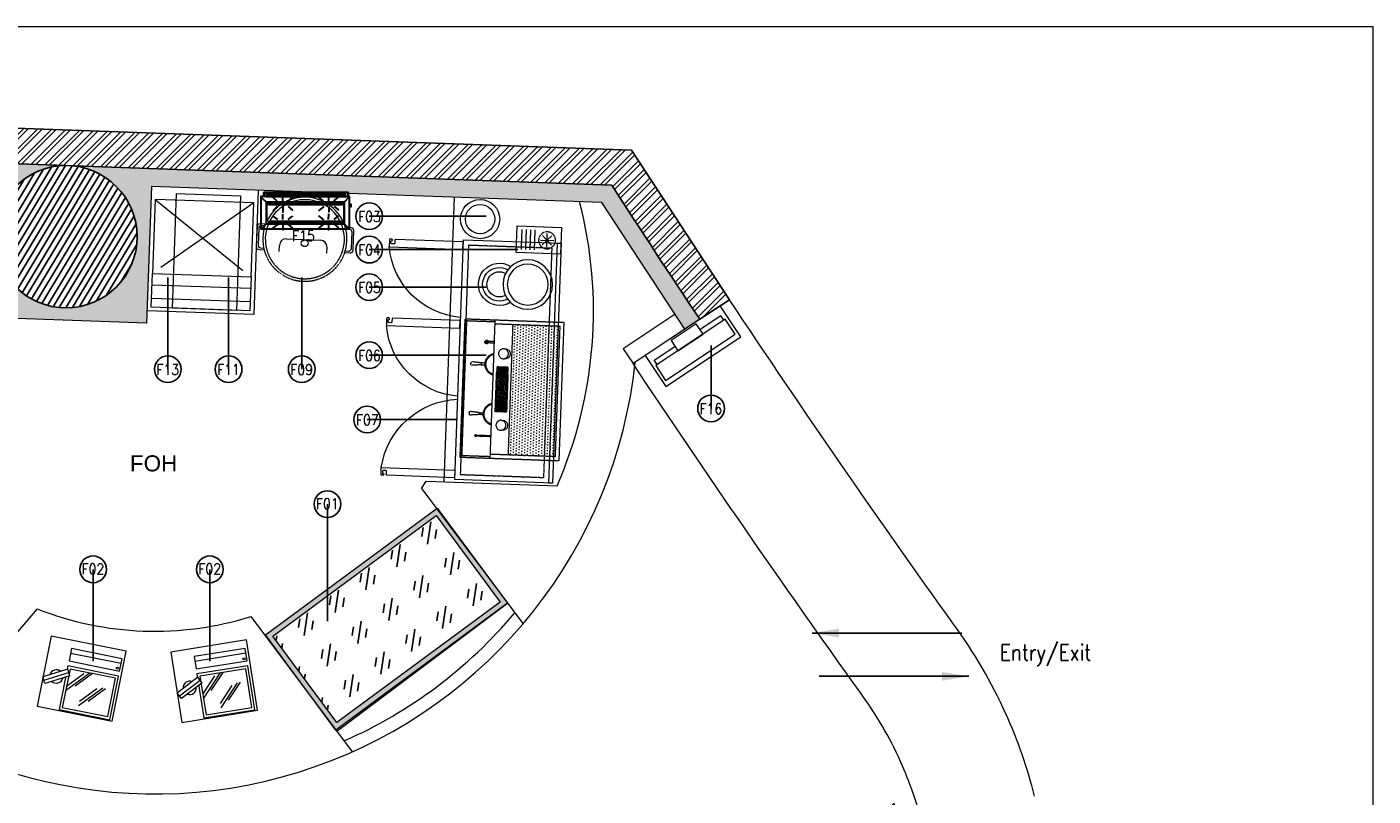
# Model space of a CAD drawing. Header units: millimetres. Extents: x 297264 to 416219, y -77299 to -23696.
# Tile 121 of 187: x 328879 to 336444, y -29481 to -25157. Entities that reach past the tile are written whole.
import ezdxf
from ezdxf.lldxf.tags import DXFTag

# ---------------------------------------------------------------- set-up
doc = ezdxf.new("R2010")
doc.units = ezdxf.units.MM
doc.header["$LTSCALE"] = 2.5
for name, pattern in [('( Hidden )', [0.375, 0.25, -0.125]), ('DASHED', [19.05, 12.7, -6.35]), ('HIDDEN', [0.375, 0.25, -0.125]), ('HIDDEN2', [4.7625, 3.175, -1.5875]), ('HIDDENX2', [19.05, 12.7, -6.35])]:
    doc.linetypes.add(name, pattern=pattern)
for name, color, linetype, lineweight in [('A-WALL', 7, 'Continuous', 30), ('CKD Equipments', 252, 'Continuous', 0), ('CKD-Equipements', 252, 'Continuous', 0), ('ELEVATION 1', 143, 'Continuous', 18), ('ELEVATION 3', 23, 'Continuous', 13), ('ELEVATION 4', 157, 'Continuous', 9), ('FURNITURES', 30, 'Continuous', 15), ('HATCH LIGHT', 250, 'Continuous', 0), ('HATCH MEDIUM', 251, 'Continuous', 5), ('K Equipment', 30, 'Continuous', 9), ('K Equipment UC', 251, 'Continuous', 5), ('ROOM TEXT', 7, 'Continuous', 5), ('TEXT', 40, 'Continuous', 0), ('TREES', 55, 'Continuous', 5), ('WALL', 132, 'Continuous', 25)]:
    doc.layers.add(name, color=color, linetype=linetype, lineweight=lineweight)
doc.layers.add('BA-DEMOLISTION WALL', color=3, linetype='Continuous')
doc.layers.add('sp04000g0$0$S-COLS-PATT', color=252, linetype='Continuous')
doc.styles.add('MTEXT', font='romans.shx', dxfattribs={"width": 0.85})
doc.styles.add('RG_3F_TITLE BLOCK_A1$0$A1 TBLOCK LBV$0$Style-arial', font='arial.ttf')
doc.styles.get("Standard").update_dxf_attribs({"font": 'GOTHIC.TTF'})
tags = doc.linetypes.add('DOT2', pattern=[3.175, 0, -3.175]).pattern_tags.tags
tags[6:7] = [DXFTag(74, 4), DXFTag(75, 0), DXFTag(340, '0'), DXFTag(46, 1.0), DXFTag(50, 0.0), DXFTag(44, 0.0), DXFTag(45, 0.0)]
tags[4:5] = [DXFTag(74, 4), DXFTag(75, 0), DXFTag(340, '0'), DXFTag(46, 1.0), DXFTag(50, 0.0), DXFTag(44, 0.0), DXFTag(45, 0.0)]
doc.dimstyles.new('AJKD_30', dxfattribs={"dimscale": 30, "dimtxt": 2, "dimasz": 1, "dimexe": 0.8, "dimexo": 0.8, "dimgap": 0.5, "dimtad": 1, "dimdec": 0, "dimzin": 0, "dimdsep": 46, "dimtxsty": 'Standard', "dimblk": 'ARCHTICK', "dimcen": 0.125, "dimclrd": 251, "dimclre": 251, "dimclrt": 42, "dimadec": 0, "dimazin": 0, "dimtfac": 1, "dimtdec": 0, "dimtix": 1, "dimtmove": 0, "dimatfit": 3, "dimfxl": 1, "dimtolj": 1, "dimtzin": 0, "dimarcsym": 1})

# ---------------------------------------------------------------- blocks, each defined once
blk = doc.blocks.new('*X3')
at = {"color": 0}
for p, q in [((-2009.81, 605.07), (-2007.35, 607.53)), ((-2009.81, 605.25), (-2007.52, 607.53)), ((-2009.81, 605.43), (-2007.7, 607.53)), ((-2009.81, 605.6), (-2007.88, 607.53)), ((-2009.81, 605.78), (-2008.05, 607.53)), ((-2009.81, 605.96), (-2008.23, 607.53)), ((-2009.81, 606.13), (-2008.41, 607.53)), ((-2009.81, 606.31), (-2008.59, 607.53)), ((-2009.81, 606.49), (-2008.76, 607.53)), ((-2009.81, 606.66), (-2008.94, 607.53)), ((-2009.81, 606.84), (-2009.12, 607.53)), ((-2009.81, 607.02), (-2009.29, 607.53)), ((-2009.81, 607.19), (-2009.47, 607.53)), ((-2009.81, 607.37), (-2009.65, 607.53)), ((-2009.81, 604.89), (-2007.27, 607.44)), ((-2009.81, 604.72), (-2007.27, 607.26)), ((-2009.81, 604.54), (-2007.27, 607.08)), ((-2009.81, 604.36), (-2007.27, 606.9)), ((-2009.81, 604.19), (-2007.27, 606.73)), ((-2009.81, 604.01), (-2007.27, 606.55)), ((-2009.81, 603.83), (-2007.27, 606.37)), ((-2009.81, 603.66), (-2007.27, 606.2)), ((-2009.81, 603.48), (-2007.27, 606.02)), ((-2009.66, 603.45), (-2007.27, 605.84)), ((-2009.49, 603.45), (-2007.27, 605.67)), ((-2009.31, 603.45), (-2007.27, 605.49)), ((-2009.13, 603.45), (-2007.27, 605.31)), ((-2008.96, 603.45), (-2007.27, 605.14)), ((-2008.78, 603.45), (-2007.27, 604.96)), ((-2008.6, 603.45), (-2007.27, 604.78)), ((-2008.42, 603.45), (-2007.27, 604.61)), ((-2008.25, 603.45), (-2007.27, 604.43)), ((-2008.07, 603.45), (-2007.27, 604.25)), ((-2007.89, 603.45), (-2007.27, 604.08)), ((-2007.72, 603.45), (-2007.27, 603.9)), ((-2007.54, 603.45), (-2007.27, 603.72)), ((-2007.36, 603.45), (-2007.27, 603.55))]:
    blk.add_line(p, q, dxfattribs=at)
blk = doc.blocks.new('A$C190E2C75')
at = {"linetype": 'HIDDEN'}
h = blk.add_hatch(dxfattribs=at)
h.set_pattern_fill('DOTS', color=256, scale=10, angle=360, style=0)
h.set_pattern_definition([(360, (155757.053, -9081.597), (7.9375, 15.875), [0, -15.875])])
h.paths.add_polyline_path([(23.6, 535), (23.6, 270.4), (756.4, 270.4), (756.4, 535)])
h = blk.add_hatch(dxfattribs=at)
h.set_pattern_fill('ANSI31', color=256, scale=2, angle=180, style=0)
h.paths.add_polyline_path([(480, 187.7), (516, 187.7), (516, 251.6), (480, 251.6), (264, 251.6), (264, 187.7)])
h.paths.add_polyline_path([(317.7, 199.2), (292.3, 199.2), (292.3, 240.1), (317.7, 240.1)], flags=16)
h.paths.add_polyline_path([(462.3, 240.1), (487.7, 240.1), (487.7, 199.2), (462.3, 199.2)], flags=16)
h = blk.add_hatch(dxfattribs=at)
h.set_pattern_fill('ANSI31', color=256, scale=10, angle=360, style=0)
h.set_pattern_definition([(45, (155757.053, -9081.597), (-22.45064, 22.45064), [])])
h.paths.add_polyline_path([(317.7, 240.1), (292.3, 240.1), (292.3, 199.2), (317.7, 199.2)])
at = {"linetype": 'HIDDEN', "ltscale": 1.5}
for p, q in [((23.6, 535), (756.4, 535)), ((23.6, 535), (23.6, 169.1)), ((756.4, 535), (756.4, 169.1)), ((23.6, 270.4), (756.4, 270.4)), ((0, 169.1), (490, 169.1)), ((490, 169.1), (780, 169.1)), ((244.6, 99.4), (240, 47.3)), ((255.4, 99.4), (260, 47.3)), ((524.6, 99.4), (520, 47.3)), ((535.4, 99.4), (540, 47.3)), ((255, 41.9), (245, 41.9)), ((525, 41.9), (535, 41.9))]:
    blk.add_line(p, q, dxfattribs=at)
for points in [[(0, 0), (780, 0), (780, 555), (0, 555)], [(292.3, 240.1), (292.3, 199.2), (317.7, 199.2), (317.7, 240.1)], [(487.7, 240.1), (487.7, 199.2), (462.3, 199.2), (462.3, 240.1)]]:
    blk.add_lwpolyline(points, close=True, dxfattribs=at)
for points in [[(480, 251.6), (264, 251.6)], [(264, 251.6), (264, 187.7), (480, 187.7)], [(480, 251.6), (516, 251.6)], [(516, 251.6), (516, 187.7), (480, 187.7)], [(10, 169.1), (10, 10), (770, 10), (770, 169.1)], [(122.5, 169.1), (122.5, 83.6)], [(129.3, 83.6), (129.3, 169.1)], [(650.7, 126), (650.7, 165.8)], [(657.5, 165.8), (657.5, 126)], [(244.6, 121.2), (244.6, 99.4), (255.4, 99.4), (255.4, 121.2)], [(535.4, 121.2), (535.4, 99.4), (524.6, 99.4), (524.6, 121.2)]]:
    blk.add_lwpolyline(points, dxfattribs=at)
for centre in [(188.9, 222.5), (591.1, 222.5)]:
    blk.add_circle(centre, 27.9, dxfattribs=at)
for centre, radius, start, end in [((188.9, 232.4), 27.9, 349.68814, 190.31186), ((591.1, 232.4), 27.9, 349.68814, 190.31186), ((125.9, 154.5), 3.38, 180, 0), ((250, 184.3), 63.4, 193.87207, 346.12793), ((250, 184.3), 58.4, 193.87207, 346.12793), ((530, 184.3), 63.4, 193.87207, 346.12793), ((530, 184.3), 58.4, 193.87207, 346.12793), ((654.1, 173.2), 8.1, 209.92698, 330.07302), ((125.9, 83.6), 5.88, 125.06727, 54.93273), ((125.9, 83.6), 3.38, 180, 0), ((654.1, 126), 10.1, 109.52085, 70.47915), ((654.1, 126), 8.1, 114.62163, 65.37837), ((654.1, 126), 3.38, 180, 0), ((245, 46.9), 5, 175, 270), ((255, 46.9), 5, 270, 5), ((525, 46.9), 5, 175, 270), ((535, 46.9), 5, 270, 5)]:
    blk.add_arc(centre, radius, start, end, dxfattribs=at)
at = {"linetype": 'HIDDEN', "xscale": -10, "yscale": 10, "zscale": 10}
for p in [(-19780.4, -5835.3), (-19610.4, -5835.3)]:
    blk.add_blockref('*X3', p, dxfattribs=at)
blk = doc.blocks.new('A$C7627248E')
at = {"ltscale": 500}
for radius in [139.1, 115.1]:
    blk.add_circle((139.1, 277), radius, dxfattribs=at)
for radius, start, end in [(118.7, 152.4744, 36.45809), (94.7, 154.87313, 34.05936), (70.7, 155.46981, 33.46268)]:
    blk.add_arc((151.4, 118.7), radius, start, end, dxfattribs=at)
blk = doc.blocks.new('pos')
at = {"layer": 'CKD-Equipements', "color": 1}
blk.add_line((206081.3, 97081.2), (206370.8, 97081.2), dxfattribs=at)
for points in [[(206370.8, 97036.1), (206370.8, 97106.6), (206081.3, 97106.6), (206081.3, 97036.1)], [(206080.6, 96757), (206371, 96757), (206371, 97007.7), (206080.6, 97007.7)], [(206095.6, 96992.7), (206095.6, 96772), (206356, 96772), (206356, 96992.7)]]:
    blk.add_lwpolyline(points, close=True, dxfattribs=at)
for points in [[(206209.6, 96992.1), (206095.6, 96868.2)], [(206225.3, 96992.7), (206143.2, 96903.4)], [(206177.1, 96981.7), (206095.6, 96893.1)], [(206297, 96922.5), (206183, 96798.6)], [(206312.7, 96923.1), (206230.6, 96833.8)], [(206264.6, 96912.2), (206183, 96823.5)]]:
    blk.add_lwpolyline(points, dxfattribs=at)
blk.add_circle((206356, 97049.7), 6.27, dxfattribs=at)
for start, end in [(59.53195, 177.1175), (239.53195, 357.1175)]:
    blk.add_arc((206028.2, 96936.6), 37.6, start, end, dxfattribs=at)
at = {"color": 1}
blk.add_wipeout([(206101.7, 96954.1), (206083.2, 96988.4), (205954.7, 96919.1), (205973.2, 96884.8)], dxfattribs=at).dxf.layer = 'CKD-Equipements'
at = {"layer": 'CKD-Equipements', "color": 1}
for p, q in [((206083.2, 96988.4), (205954.7, 96919.1)), ((205973.2, 96884.8), (205954.7, 96919.1)), ((205964, 96901.9), (206092.5, 96971.2)), ((206101.7, 96954.1), (205973.2, 96884.8)), ((206101.7, 96954.1), (206083.2, 96988.4))]:
    blk.add_line(p, q, dxfattribs=at)
blk.add_lwpolyline([(206385.2, 97152.6), (205955.1, 97152.6), (205955.1, 96752.2), (206385.2, 96752.2)], close=True, dxfattribs=at)
blk = doc.blocks.new('A$C7a6a0475')
for p, q in [((325.4, 415.9), (289.6, 415.9)), ((249.6, 175.9), (249.6, 375.9)), ((325.4, 135.9), (289.6, 135.9))]:
    blk.add_line(p, q)
at = {"elevation": 0}
for points in [[(167.8, 518), (167.8, 552.3, -0.414214), (182.8, 567.3), (303.7, 567.3, -0.414214), (318.7, 552.3), (318.7, 520.7)], [(177.8, 521.1), (177.8, 542.3, -0.414214), (192.8, 557.3), (293.7, 557.3, -0.414214), (308.7, 542.3), (308.7, 523.5)], [(167.8, 49.3), (167.8, 15, 0.414214), (182.8, 0), (303.7, 0, 0.414214), (318.7, 15), (318.7, 46.6)], [(177.8, 46.2), (177.8, 25, 0.414214), (192.8, 10), (293.7, 10, 0.414214), (308.7, 25), (308.7, 43.8)]]:
    blk.add_lwpolyline(points, format="xyb", dxfattribs=at)
blk.add_circle((271.1, 283.7), 20)
for centre, radius, start, end in [((247.5, 283.7), 247.5, 71.65854, 288.34146), ((247.5, 283.7), 232.5, 71.65854, 288.34146), ((289.6, 375.9), 40, 90, 180), ((289.6, 175.9), 40, 180, 270)]:
    blk.add_arc(centre, radius, start, end)
at = {"linetype": 'HIDDEN2', "ltscale": 0.1}
for radius in [232.5, 247.5]:
    blk.add_arc((247.5, 283.7), radius, 288.34146, 71.65854, dxfattribs=at)
blk = doc.blocks.new('A$Cb31a83a8')
at = {"linetype": 'DASHED', "ltscale": 20}
for p, q in [((0, 606.1, 0), (0, 416.1, 0)), ((555, 606.1, 0), (0, 606.1, 0)), ((555, 416.1, 0), (555, 606.1, 0)), ((555, 557, 0), (0, 557, 0)), ((555, 482, 0), (0, 482, 0)), ((555, 0, 0), (0, 416.1, 0)), ((0, 0, 0), (555, 416.1, 0))]:
    blk.add_line(p, q, dxfattribs=at)
at = {"linetype": 'DASHED', "ltscale": 20, "elevation": 0}
blk.add_lwpolyline([(0, 416.1), (555, 416.1), (555, 0), (0, 0)], close=True, dxfattribs=at)
blk = doc.blocks.new('_ArchTick')
at = {"color": 0, "linetype": 'ByBlock', "const_width": 0.15}
blk.add_lwpolyline([(-0.5, -0.5), (0.5, 0.5)], dxfattribs=at)
blk = doc.blocks.new('bc3')
blk.add_line((-1349.6, 0), (-1349.6, -550))
for points in [[(0, -550), (0, 0), (-1349.6, 0), (-1349.6, -550)], [(0, -20), (0, 0), (-1349.6, 0), (-1349.6, -20)]]:
    blk.add_lwpolyline(points, close=True)
at = {"linetype": 'DASHED', "ltscale": 0.03}
blk.add_lwpolyline([(-30.2, -50), (-30.2, -520), (-1319.4, -520), (-1319.4, -50)], close=True, dxfattribs=at)
for points in [[(-1325.8, -956.5, -0.414214), (-1330.1, -952.1), (-1330.1, -952.4, 0.414214), (-1334.4, -948.1), (-1334.4, -948.1, 0.414214), (-1338.8, -952.4), (-1338.8, -956.5), (-1338.8, -960.8, 0.414214), (-1334.4, -965.1), (-1295.4, -965.1), (-1295.4, -551.2), (-1338.8, -551.2), (-1338.8, -930.4, 0.414214), (-1334.4, -934.7), (-1317.1, -934.7, -0.414214), (-1312.7, -939.1), (-1312.7, -952.1, -0.414214), (-1317.1, -956.5), (-1325.8, -956.5)], [(-467.7, -956.5, 0.414214), (-463.4, -952.1), (-463.4, -952.4, -0.414214), (-459, -948.1), (-459, -948.1, -0.414214), (-454.7, -952.4), (-454.7, -956.5), (-454.7, -960.8, -0.414214), (-459, -965.1), (-498.1, -965.1), (-498.1, -551.2), (-454.7, -551.2), (-454.7, -930.4, -0.414214), (-459, -934.7), (-476.4, -934.7, 0.414214), (-480.7, -939.1), (-480.7, -952.1, 0.414214), (-476.4, -956.5), (-467.7, -956.5)], [(-24.7, -956.5, 0.414214), (-20.4, -952.1), (-20.4, -952.4, -0.414214), (-16, -948.1), (-16, -948.1, -0.414214), (-11.7, -952.4), (-11.7, -956.5), (-11.7, -960.8, -0.414214), (-16, -965.1), (-55.1, -965.1), (-55.1, -551.2), (-11.7, -551.2), (-11.7, -930.4, -0.414214), (-16, -934.7), (-33.4, -934.7, 0.414214), (-37.7, -939.1), (-37.7, -952.1, 0.414214), (-33.4, -956.5), (-24.7, -956.5)]]:
    blk.add_lwpolyline(points, format="xyb")
at = {"linetype": 'DOT2', "ltscale": 0.05}
for centre, radius, start, end in [((-1349.5, -514.1), 454.3, 276.84622, 355.31463), ((-442.1, -530.6), 438.1, 182.69051, 262.65621), ((0.9, -530.6), 438.1, 182.69051, 262.65621)]:
    blk.add_arc(centre, radius, start, end, dxfattribs=at)
blk = doc.blocks.new('cr')
for p, q in [((37.5, 171.2), (112.5, 171.2)), ((101.5, 144.7), (48.5, 197.8)), ((48.5, 144.7), (101.5, 197.8)), ((75, 133.7), (75, 208.7))]:
    blk.add_line(p, q)
at = {"linetype": '( Hidden )'}
for p, q in [((18.9, 102.6), (131.1, 102.6)), ((18.9, 78.1), (131.1, 78.1)), ((18.9, 53.6), (131.1, 53.6)), ((18.9, 29.1), (131.1, 29.1))]:
    blk.add_line(p, q, dxfattribs=at)
blk.add_lwpolyline([(0, 0), (150, 0), (150, 250), (0, 250)], close=True)
blk.add_circle((75, 171.2), 47.6, dxfattribs=at)
blk = doc.blocks.new('BİTKİ')
for p, q in [((10469.1, 11260.2), (10473, 11263.8)), ((10473, 11263.8), (10478.4, 11267.5)), ((10478.4, 11267.5), (10482.5, 11270.6)), ((10455.8, 11251.4), (10459.5, 11253.9)), ((10459.5, 11253.9), (10465.7, 11257.6)), ((10465.7, 11257.6), (10469.1, 11260.2))]:
    blk.add_line(p, q)
for points in [[(10454.6, 11252), (10452.2, 11254), (10449.9, 11255.8), (10447.4, 11257.4), (10444.6, 11258.7), (10442.9, 11259.6), (10443, 11260.4), (10444.9, 11261.5), (10446.8, 11261.7), (10448.7, 11261.4), (10448.8, 11262.4), (10447.2, 11262.7), (10444.9, 11262.8), (10442.7, 11261.5), (10440.3, 11261), (10438.6, 11262.1), (10436.7, 11263.2), (10435.2, 11264.5), (10434.1, 11266.1), (10434.8, 11267.3), (10438.4, 11268.5), (10441.3, 11268.6), (10444, 11268.5), (10443.8, 11269.6), (10441.7, 11269.8), (10439.2, 11269.7), (10435.8, 11268.8), (10433.5, 11268.2), (10432.3, 11269), (10431.9, 11270.8), (10431.9, 11272.4), (10432.1, 11274.8), (10434.3, 11275.6), (10436.8, 11275.6), (10437.7, 11276.4), (10436.6, 11276.7), (10434.4, 11276.2), (10432.6, 11275.7), (10432.2, 11276.2), (10432.4, 11278.4), (10430.6, 11280), (10428.9, 11281.3), (10430.9, 11281.8), (10433.2, 11282.3), (10436.1, 11282.7), (10438.4, 11282.2), (10439.1, 11281.1), (10438.1, 11278.6), (10437.7, 11277.1), (10438.7, 11277.1), (10439.5, 11279.2), (10440.1, 11280.8), (10440.5, 11281.9), (10442.4, 11280.5), (10444.2, 11279.2), (10445.7, 11277.9), (10445.6, 11276.4), (10444.4, 11273.2), (10444.4, 11271.7), (10445, 11270.7), (10445.3, 11271.9), (10445.4, 11273.4), (10446.5, 11275.4), (10448.4, 11275.9), (10450.4, 11274.3), (10451.4, 11272.5), (10452.4, 11270.4), (10451.7, 11269.1), (10450.1, 11266.2), (10449, 11264.4), (10449.8, 11264.7), (10451, 11266), (10452.4, 11268), (10453.1, 11268.1), (10453.3, 11267.1), (10453.5, 11264.9), (10453.6, 11262.5), (10454.6, 11252)], [(10454, 11253.4), (10451.3, 11258.7), (10448.3, 11265), (10444.3, 11270.3), (10440.1, 11274.6), (10436.1, 11278.6), (10433.1, 11280.4), (10430.4, 11281)], [(10455.7, 11261.5), (10457.4, 11266.1), (10459.6, 11271.7), (10460.7, 11276.9), (10458.7, 11280.8), (10455, 11285.3), (10451.1, 11289.1)], [(10444.4, 11255.6), (10436, 11254.5), (10431.3, 11255.3), (10424.9, 11255.6), (10420.4, 11257.4), (10415.5, 11259.8)], [(10453.1, 11249.9), (10448, 11244.6), (10443, 11238.5), (10438.2, 11234), (10430.8, 11228.7), (10423.6, 11224.7), (10421, 11223.7)], [(10457.1, 11247.7), (10463.6, 11238.2), (10468.2, 11233.3), (10471.7, 11227.6), (10475.3, 11219.1), (10476.2, 11213.7)]]:
    blk.add_lwpolyline(points)
for points in [[(10446.9, 11291.8), (10449.4, 11291), (10451.7, 11290.2), (10455.1, 11288.9), (10456.3, 11288.4), (10456.6, 11285.7), (10456.3, 11284.3), (10456.8, 11283.6), (10457.2, 11284.3), (10457.6, 11285.7), (10457.4, 11287.1), (10458, 11287.9), (10459.5, 11287.3), (10460.5, 11286), (10462.9, 11283.4), (10462.7, 11282.2), (10461.7, 11280.3), (10460.4, 11278.9), (10460.4, 11278.2), (10461.1, 11278.7), (10463, 11280.4), (10464, 11281.6), (10464.4, 11280.9), (10464.5, 11279.4), (10464.6, 11277.2), (10464.8, 11274.9), (10463.1, 11273.3), (10460.9, 11272.5), (10459.8, 11271.4), (10460.8, 11271.7), (10462.2, 11272.4), (10462.9, 11271.9), (10462.4, 11270.8), (10460.3, 11267.2), (10456.6, 11261.4), (10454.6, 11258.4), (10454.8, 11262.8), (10455, 11267.7), (10453.7, 11271.9), (10455.1, 11273.6), (10456.8, 11272.9), (10458.3, 11270.6), (10458.8, 11270.8), (10458, 11272.7), (10456.4, 11274.2), (10454.5, 11274.5), (10453, 11275.1), (10451.9, 11277), (10451, 11279.2), (10452.8, 11280.1), (10455.4, 11278.7), (10458.4, 11277.8), (10459.5, 11278.1), (10457.6, 11278.9), (10455.4, 11279.7), (10453.7, 11280.8), (10451.9, 11281), (10450.4, 11281), (10449.4, 11282.8), (10448.8, 11284.7), (10448.5, 11285.9), (10450.5, 11285.8), (10453.4, 11284.2), (10455.2, 11283.9), (10454.3, 11284.8), (10451.4, 11286.2), (10450.1, 11286.7), (10448.5, 11286.9), (10449.2, 11288.6), (10449.5, 11289.4)], [(10449.5, 11254.1), (10444.6, 11254.9), (10442.2, 11254.1), (10437.8, 11252.6), (10436.7, 11252.8), (10436, 11253.3), (10435.1, 11254.4), (10434.3, 11254.3), (10435.3, 11252.9), (10435.7, 11251.9), (10434.6, 11251.6), (10433.3, 11251.3), (10431.6, 11250.7), (10429.8, 11251.5), (10428.7, 11252.8), (10427.3, 11254.5), (10425.9, 11255.2), (10426, 11254.1), (10427.1, 11253.3), (10428.5, 11251.8), (10429, 11250.8), (10428.1, 11250.6), (10425.7, 11251.2), (10423.2, 11251.6), (10422.1, 11252.6), (10421.7, 11254.7), (10421.1, 11256.9), (10420.6, 11256), (10421, 11254.6), (10420.4, 11253.3), (10418.6, 11254.5), (10417, 11256.5), (10415.6, 11258.4), (10414.1, 11260.2), (10417.9, 11261), (10419.6, 11260.6), (10420.7, 11260.9), (10421.5, 11259.8), (10421.3, 11258.2), (10422, 11257.3), (10422.1, 11258.7), (10422.3, 11260.4), (10421.9, 11261.3), (10423.3, 11262.1), (10425.2, 11262.8), (10427.5, 11262.8), (10427.7, 11260.3), (10426.8, 11258.1), (10426.1, 11256.5), (10426.8, 11256.1), (10427.6, 11257.6), (10428.5, 11259.3), (10428.9, 11261.4), (10429.4, 11262.5), (10431.1, 11262.6), (10433.2, 11261.8), (10434.3, 11261), (10436.1, 11260.4), (10436.2, 11258.9), (10434.9, 11256.9), (10434.3, 11255.8), (10434.9, 11255.5), (10435.3, 11256.5), (10436.8, 11258.5), (10437.3, 11259.5), (10440.5, 11257.9), (10443.9, 11256.3), (10447.7, 11255)], [(10483.2, 11271.2), (10483.1, 11270.1), (10482.9, 11269.1), (10481.8, 11267.7), (10480.6, 11266), (10479.7, 11264.6), (10478.6, 11264.2), (10477.5, 11264.8), (10476, 11265.4), (10475.5, 11265), (10476.7, 11264.6), (10478, 11263.9), (10478.8, 11263.1), (10478.8, 11262.4), (10478.2, 11261.2), (10477.7, 11260), (10477.2, 11259.1), (10475.7, 11258.6), (10473.7, 11259.6), (10472, 11260.4), (10470.6, 11261.1), (10470.4, 11260.3), (10472.5, 11259.3), (10474.6, 11258.5), (10475.9, 11258), (10476.6, 11257.7), (10476.5, 11257.3), (10475.2, 11255.9), (10474, 11254.8), (10472.9, 11253.7), (10471.2, 11254.7), (10469.1, 11255.9), (10467.1, 11256.6), (10466.1, 11257.2), (10465.4, 11257.1), (10465.8, 11256.5), (10467.7, 11255.6), (10469.6, 11255), (10471, 11254.1), (10471.9, 11252.8), (10471.1, 11252.4), (10469.7, 11252), (10468.2, 11251.2), (10466.1, 11250.6), (10464.1, 11251.8), (10462.2, 11253.6), (10460.7, 11254.2), (10461, 11253.5), (10462, 11252.7), (10463.5, 11251.7), (10464.3, 11251), (10465.1, 11250.6), (10464.8, 11250.2), (10463.6, 11250), (10461.8, 11249.9), (10460.2, 11250.2), (10458.2, 11250.3), (10456.1, 11250.7), (10455.5, 11252.5), (10455.4, 11254.5), (10455.1, 11256), (10455.4, 11257.4), (10456.4, 11259.1), (10457.5, 11259.9), (10458.2, 11258.9), (10458.9, 11257), (10459.4, 11255.8), (10460, 11255.2), (10460.7, 11256.1), (10460.2, 11257.4), (10458.4, 11259.9), (10457.8, 11261.2), (10457.8, 11262.1), (10458.6, 11263.4), (10459.8, 11264.9), (10460.6, 11265.8), (10461.9, 11265.8), (10462.6, 11264.1), (10462.9, 11261.1), (10463.3, 11259), (10464.3, 11257.9), (10465, 11258), (10464.2, 11259.7), (10463.9, 11261.7), (10463.7, 11263.6), (10463, 11265.6), (10462.5, 11267), (10462.9, 11268), (10464, 11269.3), (10465.2, 11270.1), (10467.8, 11270.6), (10467.6, 11268.8), (10467.8, 11265.1), (10468.3, 11263.2), (10468.7, 11262.1), (10469.4, 11261.4), (10469.7, 11262.3), (10468.9, 11263.9), (10468.6, 11266.4), (10468.9, 11268.3), (10469.1, 11270.6), (10470.2, 11271.6), (10471.7, 11272), (10472.8, 11272.1), (10474, 11271.6), (10473.8, 11269.2), (10473.4, 11267.1), (10473.5, 11265.6), (10474.3, 11265.8), (10474.4, 11267.4), (10474.6, 11268.9), (10474.6, 11271.1), (10475.2, 11271.5), (10476.2, 11271.3), (10478.6, 11270.7), (10480.7, 11271), (10482.6, 11271.2)], [(10419.2, 11222.4), (10420.4, 11222.5), (10421.9, 11222.6), (10423.5, 11222.5), (10425.3, 11222.6), (10426.7, 11222.6), (10427.4, 11223.6), (10427.7, 11224.9), (10427.4, 11226.7), (10428.1, 11226.5), (10428.4, 11225), (10427.7, 11223.3), (10428.4, 11222.8), (10429.5, 11222.9), (10431.6, 11223.5), (10433.4, 11223.9), (10435.3, 11224.7), (10435.7, 11226.5), (10436.1, 11228.3), (10435.9, 11230), (10435.6, 11231.4), (10436.3, 11231.9), (10436.7, 11230.1), (10436.9, 11228.6), (10436.7, 11226.9), (10436.6, 11225.9), (10436.8, 11225), (10438, 11225.4), (10441, 11226.4), (10442.7, 11227.6), (10443.9, 11228.9), (10443.6, 11231.9), (10442.4, 11234), (10441.7, 11236.3), (10442.5, 11237.1), (10442.8, 11235.1), (10444, 11233.2), (10444.5, 11231.3), (10444.9, 11229.9), (10445.6, 11229.5), (10446.7, 11230.2), (10447.9, 11231.7), (10449, 11233.7), (10450.5, 11236.2), (10449.9, 11238), (10448.3, 11240.5), (10446.8, 11242.5), (10448.1, 11242.2), (10449.8, 11239.7), (10450.3, 11238.7), (10450.6, 11238.1), (10451.2, 11238.2), (10452, 11240.1), (10452.8, 11242.8), (10453.3, 11244.4), (10453.7, 11246.4), (10454.2, 11247.8), (10455.9, 11250.7), (10453.6, 11251.8), (10450.6, 11253.3), (10448.4, 11253.6), (10446.2, 11253.4), (10444.2, 11253.8), (10441.8, 11252.8), (10439.7, 11251.4), (10436.6, 11249.4), (10437, 11248.6), (10438.8, 11247.7), (10441, 11247.7), (10443.3, 11247.5), (10445.5, 11246.8), (10447, 11245.7), (10446.9, 11245.1), (10446.1, 11244.8), (10444.2, 11246.3), (10441.6, 11246.4), (10439.9, 11246.5), (10437.2, 11247.3), (10435.5, 11248.4), (10433.7, 11246.7), (10431.9, 11245.1), (10430, 11243.5), (10430.2, 11242.6), (10431.4, 11241.9), (10435, 11241.1), (10437.3, 11240.8), (10439.2, 11240.6), (10441.9, 11239.9), (10441.8, 11238.9), (10438.9, 11239.3), (10435.7, 11239.9), (10432.2, 11240.1), (10430.4, 11241), (10429.1, 11242.1), (10428, 11241.9), (10426.1, 11240.1), (10425.2, 11239.3), (10424.3, 11237.7), (10424.5, 11236.9), (10426.2, 11236.9), (10428.5, 11236.1), (10431.6, 11235.5), (10433.3, 11234.7), (10434.2, 11234.1), (10433.7, 11233.6), (10432.1, 11234.1), (10429.6, 11234.8), (10426.9, 11235.5), (10424.7, 11235.5), (10422.9, 11234.4), (10422.5, 11233.4), (10422.4, 11231.7), (10423, 11230.2), (10425.7, 11229.7), (10426.1, 11228.6), (10424.6, 11229.1), (10423, 11229.3), (10421.9, 11229.3), (10421.5, 11227.9), (10420.7, 11226.2), (10420.4, 11225), (10419.3, 11223.8)], [(10477.8, 11211.6), (10478.2, 11213.1), (10478.4, 11214.2), (10478.3, 11215.5), (10477.3, 11216.5), (10476, 11217.8), (10476.5, 11218.2), (10477.6, 11217.3), (10478.4, 11217.2), (10478.6, 11217.7), (10478.6, 11219.3), (10478.7, 11220.6), (10478.3, 11221.6), (10476.6, 11223), (10474.2, 11224.8), (10472.9, 11225.8), (10472.9, 11226.4), (10473.8, 11226.1), (10476.2, 11224.5), (10478.3, 11222.5), (10479.1, 11222.8), (10479.1, 11224.7), (10479.3, 11226.1), (10479.3, 11227.4), (10478.9, 11228.7), (10477.6, 11229.9), (10474.8, 11231), (10472.4, 11231.6), (10469.7, 11232.1), (10469, 11232.8), (10469.8, 11233), (10471.2, 11232.6), (10473.5, 11232.2), (10476.5, 11231.8), (10478.1, 11230.9), (10478.8, 11232.2), (10477.7, 11234.7), (10477.2, 11235.8), (10476.2, 11237), (10474.3, 11239.6), (10471.4, 11239.3), (10469.5, 11238.5), (10466.8, 11237.8), (10465.3, 11238), (10464.3, 11238.3), (10465.1, 11238.6), (10466.8, 11238.5), (10469, 11239.4), (10471.6, 11240.2), (10472.6, 11240.8), (10472, 11241.4), (10469.4, 11242.9), (10466.4, 11244.2), (10464.1, 11244.8), (10461.5, 11244.8), (10460.2, 11245.8), (10456.5, 11250.1), (10456.7, 11246.9), (10456.5, 11243.9), (10456.5, 11238.1), (10456.8, 11237.9), (10458.7, 11237.8), (10461.7, 11239.1), (10463.2, 11238.7), (10462.1, 11238.2), (10459.4, 11236.6), (10456.6, 11236.4), (10455.8, 11235.6), (10455.7, 11235.5), (10455.7, 11234.9), (10455.8, 11232.4), (10455.9, 11230.5), (10456.3, 11229.2), (10457.6, 11229.1), (10459.3, 11230.7), (10461.3, 11232.4), (10463.9, 11234.6), (10465.2, 11235.5), (10465, 11234.9), (10463.5, 11232.8), (10460.7, 11230.3), (10457.9, 11228), (10457.2, 11226.9), (10457.9, 11225.4), (10460, 11223.2), (10461.4, 11221.4), (10462.9, 11220.3), (10463.8, 11222.3), (10464.8, 11226.4), (10466.5, 11229.3), (10467.6, 11231.3), (10468.1, 11230.7), (10466.8, 11228.7), (10465.9, 11226.3), (10465.3, 11223.4), (10464.4, 11221), (10464.8, 11219.3), (10466.6, 11218.1), (10468.7, 11216.8), (10469.8, 11219.2), (10469.9, 11221.7), (10470.6, 11224.7), (10471.6, 11226), (10471.2, 11224), (10470.5, 11220.8), (10470.4, 11217.9), (10469.8, 11216.4), (10472.2, 11214.6), (10474.2, 11213), (10475.5, 11212), (10476.5, 11211.9)]]:
    blk.add_lwpolyline(points, close=True)
for radius, start, end in [(14, 128.4633, 135.7724), (14, 111.8281, 114.76), (19.2, 79.7288, 80.5286), (14, 70.3301, 73.5895), (19.2, 299.1766, 301.4938)]:
    blk.add_arc((10455.1, 11251.8), radius, start, end)
blk = doc.blocks.new('dszv')
at = {"layer": 'HATCH MEDIUM'}
for points in [[(0, 0), (600, 0), (600, 250), (0, 250)], [(30, 30), (570, 30), (570, 220), (30, 220)]]:
    blk.add_lwpolyline(points, close=True, dxfattribs=at)
at = {"layer": 'HATCH MEDIUM', "xscale": 4.078189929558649, "yscale": 4.078189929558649, "zscale": 4.078189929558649}
for p, rotation in [((-62291.1, -4545.8), 317.1559511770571), ((62893.9, 4778.5), 137.1559511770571)]:
    blk.add_blockref('BİTKİ', p, dxfattribs=dict(at, rotation=rotation))
blk = doc.blocks.new('kiosk')
for p, q in [((27.5, -80), (27.5, -50)), ((27.5, -50), (167.5, -50)), ((477.5, -50), (337.5, -50)), ((477.5, -80), (477.5, -50))]:
    blk.add_line(p, q)
for points in [[(0, -210), (505, -210), (505, 0), (0, 0)], [(167.5, -80), (337.5, -80), (337.5, -10), (167.5, -10)], [(17.5, -180), (487.5, -180), (487.5, -80), (17.5, -80)]]:
    blk.add_lwpolyline(points, close=True)
blk = doc.blocks.new('G$CD5B1A49A')
at = {"color": 3}
for points in [[(498.2, 186.8), (0, 186.8), (0, 6.8), (498.2, 6.8)], [(475.5, 201.3), (29, 201.3), (29, 186.8), (475.5, 186.7)], [(467.7, 156.5), (467.7, 34.7), (31.3, 34.7), (31.3, 156.5)], [(31.3, 34.7), (467.7, 34.7), (467.7, 156.5), (31.3, 156.5)], [(457.3, 150.1), (43.7, 150.1), (43.6, 141.9), (457.3, 141.9)], [(43.6, 141.9), (457.3, 141.9), (457.3, 150.1), (43.6, 150.1)], [(456.9, 47.7), (45.7, 47.7), (45.7, 39.4), (456.9, 39.4)], [(45.7, 39.4), (456.9, 39.4), (456.9, 47.7), (45.7, 47.7)]]:
    blk.add_lwpolyline(points, close=True, dxfattribs=at)
for points in [[(31.3, 156.5), (0.6, 184.4), (0.6, 184.4)], [(490, 186.8), (490, 210), (17, 210), (17, 186.8)], [(17, 186.8), (17, 210), (490, 210), (490, 186.8)], [(37, 186.6), (37.1, 201), (37.1, 201)], [(47.4, 188.9), (47.5, 200.9), (47.5, 200.9)], [(55.4, 188.9), (55.5, 200.9), (55.5, 200.9)], [(65.8, 188.8), (65.9, 200.8), (65.9, 200.8)], [(92.5, 161.7), (68.6, 182.6), (68.6, 182.6)], [(73.8, 188.7), (73.9, 200.7), (73.9, 200.7)], [(81.8, 188.6), (81.9, 200.6), (81.9, 200.6)], [(92.2, 188.6), (92.3, 200.6), (92.3, 200.6)], [(101, 188.5), (101.1, 200.5), (101.1, 200.5)], [(110.6, 188.4), (110.7, 200.4), (110.7, 200.4)], [(119.4, 188.3), (119.5, 200.3), (119.5, 200.3)], [(123.7, 161.6), (123.8, 192.8), (123.8, 192.8)], [(127.4, 188.3), (127.5, 200.3), (127.5, 200.3)], [(137.8, 188.2), (137.9, 202.6), (137.9, 202.6)], [(145.8, 188.1), (145.9, 202.5), (145.9, 202.5)], [(152.5, 161.5), (179, 183.8), (179, 183.8)], [(153.8, 188), (153.9, 202.4), (153.9, 202.4)], [(164.2, 188), (164.3, 202.4), (164.3, 202.4)], [(172.2, 187.9), (172.3, 202.3), (172.3, 202.3)], [(182.6, 187.8), (182.7, 202.2), (182.7, 202.2)], [(190.6, 187.7), (190.7, 202.1), (190.7, 202.1)], [(198.6, 187.7), (198.7, 202.1), (198.7, 202.1)], [(209, 187.6), (209.1, 202), (209.1, 202)], [(217, 187.5), (217.1, 201.9), (217.1, 201.9)], [(227.4, 187.4), (225.9, 201.8), (225.9, 201.8)], [(235.4, 187.3), (235.5, 201.7), (235.5, 201.7)], [(244.2, 187.3), (244.3, 201.7), (244.3, 201.7)], [(254.6, 187.2), (254.7, 201.6), (254.7, 201.6)], [(262.6, 187.1), (262.7, 201.5), (262.7, 201.5)], [(270.6, 187.1), (270.7, 201.5), (270.7, 201.5)], [(281, 187), (281.1, 201.4), (281.1, 201.4)], [(289, 186.9), (289.1, 201.3), (289.1, 201.3)], [(299.4, 186.8), (299.5, 201.2), (299.5, 201.2)], [(307.4, 186.7), (307.5, 201.1), (307.5, 201.1)], [(315.4, 186.7), (315.5, 201.1), (315.5, 201.1)], [(325.8, 186.6), (325.9, 201), (325.9, 201)], [(350.9, 163.3), (326.2, 183.3), (326.2, 183.3)], [(333.8, 186.5), (333.9, 200.9), (333.9, 200.9)], [(342.6, 186.4), (342.7, 200.8), (342.7, 200.8)], [(352.2, 188), (352.3, 200.8), (352.3, 200.8)], [(361, 187.9), (361.1, 200.7), (361.1, 200.7)], [(370.6, 187.8), (370.7, 200.6), (370.7, 200.6)], [(379.4, 187.7), (379.5, 200.5), (379.5, 200.5)], [(381.3, 163.2), (381.4, 193.6), (381.4, 193.6)], [(387.4, 187.7), (387.5, 200.5), (387.5, 200.5)], [(397.8, 187.6), (397.9, 200.4), (397.9, 200.4)], [(405.8, 187.5), (405.9, 200.3), (405.9, 200.3)], [(410.1, 163.1), (436.6, 183), (436.6, 183)], [(416.2, 187.4), (413.9, 200.2), (413.9, 200.2)], [(424.2, 187.4), (424.3, 200.2), (424.3, 200.2)], [(432.2, 187.3), (432.3, 200.1), (432.3, 200.1)], [(442.6, 187.2), (442.7, 201.6), (442.7, 201.6)], [(450.6, 187.1), (450.7, 201.5), (450.7, 201.5)], [(459.4, 187.1), (459.5, 201.5), (459.5, 201.5)], [(467.7, 156.5), (498.2, 186.8), (498.2, 186.8)], [(469, 187), (469.1, 201.4), (469.1, 201.4)], [(94.6, 57.7), (68.2, 77.8), (68.2, 77.8)], [(92.4, 131.3), (68.3, 109), (68.3, 109)], [(123.4, 57.6), (123.5, 88), (123.5, 88)], [(123.6, 131.2), (123.5, 100), (123.5, 100)], [(153.8, 57.5), (178.6, 77.4), (178.6, 77.4)], [(154, 131.1), (178.7, 110.2), (178.7, 110.2)], [(353, 56.9), (325.8, 79.3), (325.8, 79.3)], [(353.2, 132.1), (325.9, 109.7), (325.9, 109.7)], [(381, 58.4), (381.1, 89.6), (381.1, 89.6)], [(381.2, 132), (381.1, 101.6), (381.1, 101.6)], [(412.2, 58.3), (436.2, 79), (436.2, 79)], [(412.4, 131.9), (436.3, 111.8), (436.3, 111.8)], [(498, 131.6), (508.4, 131.6), (508.4, 142), (498, 142)], [(31.3, 34.7), (0, 6.8), (0, 6.8)], [(94.5, 30.5), (68, 10.6), (68, 10.6)], [(123.3, 30.4), (123.2, 0), (123.2, 0)], [(153.7, 30.3), (178.4, 10.2), (178.4, 10.2)], [(352.9, 32.1), (325.6, 11.3), (325.6, 11.3)], [(380.9, 32), (380.8, 0.8), (380.8, 0.8)], [(412.1, 31.9), (436, 11), (436, 11)], [(467.7, 34.7), (497.6, 6.8), (497.6, 6.8)]]:
    blk.add_lwpolyline(points, dxfattribs=at)

msp = doc.modelspace()

# ---------------------------------------------------------------- hatches: boundary and pattern name
at = {"layer": 'BA-DEMOLISTION WALL', "ltscale": 1000, "true_color": 0xeea205}
h = msp.add_hatch(dxfattribs=at)
h.set_pattern_fill('GOST_GLASS', color=40, scale=25.4, angle=36.50149)
h.set_pattern_definition([(261.50149, (3362139.59, -10400.43), (-173.248838, -128.2043685), [127, -177.8]), (261.50149, (3362096.28, -10432.48), (-173.248838, -128.2043685), [50.8, -254]), (261.50149, (3362171.64, -10443.74), (-173.248838, -128.2043685), [50.8, -254])])
h.paths.add_polyline_path([(331538.1, -28390.4), (330621.5, -29068.2), (330261.8, -28581.8), (331178.4, -27904)])
at = {"layer": 'CKD Equipments'}
h = msp.add_hatch(color=4, dxfattribs=at)
h.dxf.hatch_style = 1
h.paths.add_polyline_path([(331580.1, -28396.7), (330615.2, -29110.2), (330219.9, -28575.5), (331184.7, -27862)])
h.paths.add_polyline_path([(331538.1, -28390.4), (330621.5, -29068.2), (330261.8, -28581.8), (331178.4, -27904)], flags=16)
at = {"layer": 'HATCH LIGHT', "true_color": 0x636466}
h = msp.add_hatch(dxfattribs=at)
h.set_pattern_fill('ANSI32', color=251, scale=6)
h.set_pattern_definition([(45, (257511.52, -46725.026), (-40.411153, 40.411153), []), (45, (257538.46, -46725.026), (-40.411153, 40.411153), [])])
h.paths.add_polyline_path([(334654.4, -32590), (334460.4, -32638.8), (334642, -33359.7), (322089.3, -33359.6, -0.000263), (322074.8, -33559.6), (334898.6, -33559.7)])
h.paths.add_polyline_path([(322503.3, -25157.1), (322303.2, -25157.1, -0.011972), (321822, -34256), (322022.5, -34256, 0.01196)])
h.paths.add_polyline_path([(322486.9, -25697.6), (332165.8, -26046.6, 0.003501), (332659.9, -26800.6), (332827.5, -26691.5), (332277.4, -25850.5), (322493.1, -25497.7, -0.000262)])
h = msp.add_hatch(dxfattribs=at)
h.set_pattern_fill('ANSI36', color=251, scale=7)
h.set_pattern_definition([(45, (257511.52, -46725.026), (11.786586, 43.2174826), [55.5625, -11.1125, 0, -11.1125])])
h.paths.add_polyline_path([(328611.9, -26789), (329551.3, -26822.8), (329579, -26053.4), (332110.1, -26144.6), (332576.6, -26856), (332659.9, -26800.6, -0.003501), (332165.8, -26046.6), (329112.9, -25936.7, -0.403697), (329498.5, -26336.4, -1), (328698.5, -26336.4, -0.424809), (329112.9, -25936.7), (325280.4, -25798.4), (325276.8, -25898.3), (328639.7, -26019.5)])
at = {"layer": 'sp04000g0$0$S-COLS-PATT'}
h = msp.add_hatch(dxfattribs=at)
h.set_pattern_fill('ANSI31', color=256, scale=10, angle=13.97724, style=0)
h.set_pattern_definition([(58.97724, (93671.604, -81155.115), (-27.2085637, 16.3632687), [])])
edge = h.paths.add_edge_path()
edge.add_arc((329098.5, -26336.4), 400, 0, 360)

# ---------------------------------------------------------------- linework, layer by layer
at = {"layer": 'CKD Equipments'}
msp.add_lwpolyline([(331580.1, -28396.7), (330615.2, -29110.2), (330219.9, -28575.5), (331184.7, -27862), (331580.1, -28396.7)], dxfattribs=at)
msp.add_lwpolyline([(331538.1, -28390.4), (330621.5, -29068.2), (330261.8, -28581.8), (331178.4, -27904)], close=True, dxfattribs=at)
at = {"layer": 'ELEVATION 1'}
for p, q in [((332521.8, -26772.4), (332229.8, -26966.6)), ((332659.9, -26800.6), (332285.2, -27049.9)), ((332229.8, -26966.6), (332285.2, -27049.9))]:
    msp.add_line(p, q, dxfattribs=at)
msp.add_lwpolyline([(332659.9, -26800.6), (332576.6, -26856), (332110.1, -26144.6), (329579, -26053.4), (329551.3, -26822.8), (328611.9, -26789), (328639.7, -26019.5), (325276.8, -25898.3)], dxfattribs=at)
at = {"layer": 'FURNITURES'}
for p, q in [((330178.7, -26075), (330153.4, -26774.5)), ((331280.5, -26114.7), (331222.8, -27713.7)), ((330153.4, -26774.5), (329553.8, -26752.9)), ((331096.4, -27751.9), (331667, -28512.5)), ((331123.4, -27710.1), (331858.9, -27736.6)), ((328937.3, -28428.8), (328313.4, -29146.4)), ((330620.2, -29116.8), (331580.1, -28396.7)), ((330136.5, -28472.1), (330707.1, -29232.7))]:
    msp.add_line(p, q, dxfattribs=at)
for radius, start, end in [(2465, 336.52074, 14.43282), (2715, 224.57352, 353.93164), (1800, 326.34885, 327.93519), (1800, 248.46397, 287.40641), (2640, 293.74107, 320.01419)]:
    msp.add_arc((329598, -26754.5), radius, start, end, dxfattribs=at)
at = {"layer": 'HATCH MEDIUM', "flags": 128}
for points in [[(334541.8, -29481.3, 0.044115), (334381, -29019.3, 0.052662), (334087, -28515.5, -0.008636), (332827.5, -26691.5, -0.008636)], [(333911.5, -29640, 0.044115), (333788.3, -29286.2, 0.053087), (333561, -28897.4, -0.00866), (332285.2, -27049.9, -0.00866)]]:
    msp.add_lwpolyline(points, format="xyb", dxfattribs=at)
at = {"layer": 'K Equipment'}
msp.add_lwpolyline([(330056.2, -26751.6), (329697, -26738.7), (329720.3, -26093.5), (330079.5, -26106.4)], close=True, dxfattribs=at)
for radius in [110, 82.2]:
    msp.add_circle((331425.9, -26237.6), radius, dxfattribs=at)
at = {"layer": 'WALL'}
for p, q in [((332277.4, -25850.5), (322494.1, -25497.7)), ((332827.5, -26691.5), (332277.4, -25850.5))]:
    msp.add_line(p, q, dxfattribs=at)
at = {"layer": 'WALL', "flags": 128}
msp.add_lwpolyline([(332827.5, -26691.5), (332659.9, -26800.6, -0.003501), (332165.8, -26046.6), (322486.9, -25697.6)], format="xyb", dxfattribs=at)
at = {"layer": 'WALL'}
msp.add_circle((329098.5, -26336.4), 400, dxfattribs=at)

# ---------------------------------------------------------------- block references
at = {"layer": 'A-WALL'}
msp.add_blockref('G$CD5B1A49A', (330193.7, -26298.1), dxfattribs=at)
at = {"layer": 'FURNITURES', "rotation": 33.63397994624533}
msp.add_blockref('kiosk', (332353.8, -27004.2), dxfattribs=at)
at = {"layer": 'K Equipment', "xscale": -1}
for name, p, rotation in [('cr', (331628.3, -26425.5), 267.9351876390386), ('A$C7627248E', (331427.1, -26763.6), 274.0349361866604), ('A$C190E2C75', (331313.6, -27577.4), 267.935187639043)]:
    msp.add_blockref(name, p, dxfattribs=dict(at, rotation=rotation))
at = {"layer": 'K Equipment UC', "xscale": 0.9559158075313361, "yscale": 0.9559158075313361, "zscale": 0.9559158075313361, "rotation": 267.7488789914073}
msp.add_blockref('A$C7a6a0475', (330179.2, -26103.5, -0.6), dxfattribs=at)
at = {"layer": 'K Equipment UC', "xscale": -1, "rotation": 177.9351876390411}
msp.add_blockref('A$Cb31a83a8', (329599, -26126.9, 0), dxfattribs=at)
at = {"layer": 'K Equipment UC', "linetype": 'HIDDENX2', "ltscale": 10, "xscale": -1, "rotation": 267.9351876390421}
msp.add_blockref('bc3', (331881.5, -26373.4), dxfattribs=at)
at = {"layer": 'TREES', "rotation": 270}
msp.add_blockref('dszv', (333634.7, -29536.9), dxfattribs=at)

# ---------------------------------------------------------------- texts
at = {"layer": 'ROOM TEXT', "style": 'MTEXT'}
for s, width, insert, char_height, attachment_point in [('\\A1;\\pxqc;F03', 170.917, (330718.3, -26253.5, 0.2), 60, 7), ('\\A1;\\pxqc;F15', 170.917, (330347.2, -26301.5, -0.4), 60, 1), ('\\A1;\\pxqc;F04', 170.917, (330718.3, -26441.1, 0.2), 60, 7), ('\\A1;\\pxqc;F05', 170.917, (330718.3, -26652, 0.2), 60, 7), ('\\A1;\\pxqc;F06', 170.917, (330718.3, -27034.9, 0.2), 60, 7), ('\\A1;\\pxqc;F13', 170.917, (329584.5, -27053.7, 0.2), 60, 1), ('\\A1;\\pxqc;F11', 170.917, (329926.5, -27053.7, 0.2), 60, 1), ('\\A1;\\pxqc;F09', 170.917, (330337.4, -27053.7, 0.2), 60, 1), ('\\A1;\\pxqc;F16', 170.917, (332637.6, -27273.8, 0.2), 60, 1), ('\\A1;\\pxqc;F07', 170.917, (330706.7, -27396.7, 0.2), 60, 7), ('\\A1;\\pxqc;F01', 170.917, (330481.7, -27867.9, 0.2), 60, 7), ('\\A1;\\pxqc;F02', 170.917, (329164.7, -28234.5, 0.2), 60, 7), ('\\A1;\\pxqc;F02', 170.917, (329820.7, -28234.5, 0.2), 60, 7), ('\\A1;\\pxqc;Entry/Exit', 1162.931, (334022.2, -28749.1, 0.2), 90, 7)]:
    msp.add_mtext_dynamic_manual_height_columns(s, width=width, gutter_width=1.8, heights=[0], dxfattribs=dict(at, insert=insert, char_height=char_height, attachment_point=attachment_point))
at = {"layer": 'TEXT', "insert": (330227.9, -27565.6, 0.2), "char_height": 90, "width": 1274.194, "attachment_point": 3, "style": 'RG_3F_TITLE BLOCK_A1$0$A1 TBLOCK LBV$0$Style-arial'}
msp.add_mtext('\\pxqc;FOH', dxfattribs=at)

# ---------------------------------------------------------------- leaders
at = {"layer": 'ELEVATION 1', "ltscale": 4}
for points in [[(333292.8, -28564.7), (334132.7, -28564.7)], [(334171.9, -28808), (333332, -28808)]]:
    msp.add_leader(points, dimstyle='AJKD_30', override={"dimasz": 5, "dimtad": 0, "dimclrd": 256, "dimfxl": 0.18, "dimfxlon": 1, "dimarcsym": 2}, dxfattribs=at)
at = {"layer": 'ELEVATION 4'}
for points in [[(330802.7, -26221.4), (331460, -26221.3)], [(330802.7, -26409), (331637.6, -26408.9)], [(330802.7, -26619.9), (331460, -26619.8)], [(329670.5, -27081.7), (329670.6, -26565.7)], [(330012.5, -27081.7), (330012.6, -26565.7)], [(330423.4, -27081.7), (330423.5, -26565.7)], [(330802.7, -27002.8), (331460, -27002.7)], [(332723.7, -27301.9), (332723.7, -26948.4)], [(330791.1, -27364.6), (331295.4, -27364.5)], [(330567.7, -27839.9), (330567.8, -28497.3)]]:
    msp.add_leader(points, dimstyle='AJKD_30', override={"dimasz": 5, "dimgap": 0.5, "dimtad": 0, "dimldrblk": 'DotBlank', "dimfxl": 0.18, "dimfxlon": 1, "dimarcsym": 2}, dxfattribs=at)

# ---------------------------------------------------------------- next in the draw order: block references
at = {"layer": 'K Equipment'}
for p, rotation in [((107998.8, -83428.7), 348.6826389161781), ((141576.5, -157008.4), 9.049369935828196)]:
    msp.add_blockref('pos', p, dxfattribs=dict(at, rotation=rotation))

# ---------------------------------------------------------------- next in the draw order: linework, layer by layer
at = {"layer": 'ELEVATION 3'}
msp.add_lwpolyline([(320881.9, -34256), (336444.4, -34256), (336444.4, -25157.1), (320881.9, -25157.1)], close=True, dxfattribs=at)

# ---------------------------------------------------------------- next in the draw order: leaders
at = {"layer": 'ELEVATION 4'}
for points in [[(329250.8, -28206.5), (329250.8, -28722.5)], [(329906.7, -28206.5), (329906.8, -28722.5)]]:
    msp.add_leader(points, dimstyle='AJKD_30', override={"dimasz": 5, "dimgap": 0.5, "dimtad": 0, "dimldrblk": 'DotBlank', "dimfxl": 0.18, "dimfxlon": 1, "dimarcsym": 2}, dxfattribs=at)

doc.saveas('drawing.dxf')
